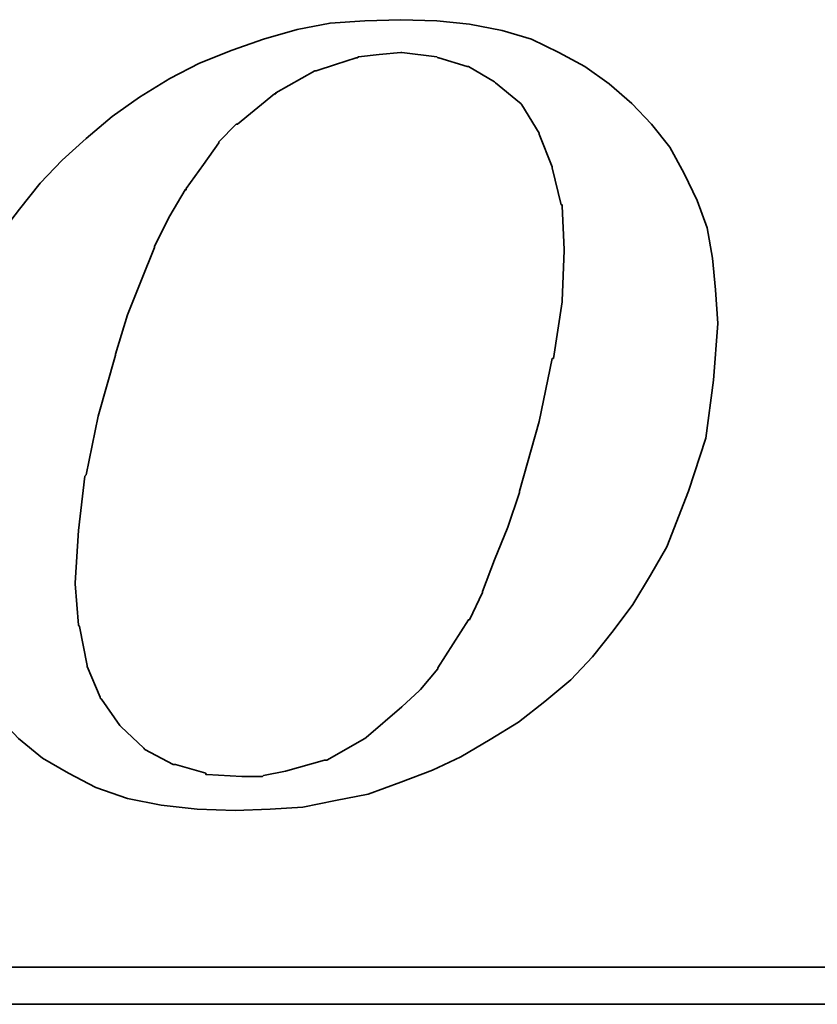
# Model space of a CAD drawing. Header units: inches. Extents: x 6 to 512, y 101 to 384.
# Tile 32 of 47: x 396 to 403, y 244 to 253. Entities that reach past the tile are written whole.
import ezdxf

# ---------------------------------------------------------------- set-up
doc = ezdxf.new("R2010")
doc.units = ezdxf.units.IN
doc.layers.add('DIM', color=4, linetype='Continuous')
doc.layers.add('layer 1', color=7, linetype='Continuous')

# ---------------------------------------------------------------- blocks, each defined once
blk = doc.blocks.new('TBI MOTION logo(完整正式版)')
at = {"layer": 'layer 1', "color": 22, "lineweight": 35}
for points, knots in [([(-11.34375, -6.98375), (-11.34375, -6.98375), (-10.91375, -7.43875), (-10.91375, -7.43875), (-10.91375, -7.43875), (-10.91375, -7.43875), (-10.38625, -7.87125), (-10.38625, -7.87125), (-10.38625, -7.87125), (-10.38625, -7.87125), (-9.81125, -8.20375), (-9.81125, -8.20375), (-9.81125, -8.20375), (-9.81125, -8.20375), (-9.21125, -8.51875), (-9.21125, -8.51875), (-9.21125, -8.51875), (-9.21125, -8.51875), (-8.51625, -8.75875), (-8.51625, -8.75875), (-8.51625, -8.75875), (-8.51625, -8.75875), (-7.77125, -8.90375), (-7.77125, -8.90375), (-7.77125, -8.90375), (-7.77125, -8.90375), (-6.97875, -8.99875), (-6.97875, -8.99875), (-6.97875, -8.99875), (-6.97875, -8.99875), (-6.14125, -9.02375), (-6.14125, -9.02375), (-6.14125, -9.02375), (-6.14125, -9.02375), (-5.37125, -8.99875), (-5.37125, -8.99875), (-5.37125, -8.99875), (-5.37125, -8.99875), (-4.65375, -8.94875), (-4.65375, -8.94875), (-4.65375, -8.94875), (-4.65375, -8.94875), (-3.93375, -8.80625), (-3.93375, -8.80625), (-3.93375, -8.80625), (-3.93375, -8.80625), (-3.21375, -8.66375), (-3.21375, -8.66375), (-3.21375, -8.66375), (-3.21375, -8.66375), (-2.49375, -8.39875), (-2.49375, -8.39875), (-2.49375, -8.39875), (-2.49375, -8.39875), (-1.79875, -8.13375), (-1.79875, -8.13375), (-1.79875, -8.13375), (-1.79875, -8.13375), (-1.17375, -7.84375), (-1.17375, -7.84375), (-1.17375, -7.84375), (-1.17375, -7.84375), (-0.52375, -7.46375), (-0.52375, -7.46375), (-0.52375, -7.46375), (-0.52375, -7.46375), (0.10124, -7.07875), (0.10124, -7.07875), (0.10124, -7.07875), (0.10124, -7.07875), (0.67625, -6.62375), (0.67625, -6.62375), (0.67625, -6.62375), (0.67625, -6.62375), (1.24874, -6.14375), (1.24874, -6.14375), (1.24874, -6.14375), (1.24874, -6.14375), (1.72874, -5.64125), (1.72874, -5.64125), (1.72874, -5.64125), (1.72874, -5.64125), (2.18624, -5.06375), (2.18624, -5.06375), (2.18624, -5.06375), (2.18624, -5.06375), (2.61625, -4.48874), (2.61625, -4.48874), (2.61625, -4.48874), (2.61625, -4.48874), (3.00125, -3.83874), (3.00125, -3.83874), (3.00125, -3.83874), (3.00125, -3.83874), (3.36124, -3.21374), (3.36124, -3.21374), (3.36124, -3.21374), (3.36124, -3.21374), (3.84374, -1.99125), (3.84374, -1.99125), (3.84374, -1.99125), (3.84374, -1.99125), (4.22625, -0.81875), (4.22625, -0.81875), (4.22625, -0.81875), (4.22625, -0.81875), (4.39125, 0.45624), (4.39125, 0.45624), (4.39125, 0.45624), (4.39125, 0.45624), (4.48874, 1.70124), (4.48874, 1.70124), (4.48874, 1.70124), (4.48874, 1.70124), (4.43874, 2.44625), (4.43874, 2.44625), (4.43874, 2.44625), (4.43874, 2.44625), (4.36874, 3.14125), (4.36874, 3.14125), (4.36874, 3.14125), (4.36874, 3.14125), (4.25125, 3.81125), (4.25125, 3.81125), (4.25125, 3.81125), (4.25125, 3.81125), (4.03124, 4.41125), (4.03124, 4.41125), (4.03124, 4.41125), (4.03124, 4.41125), (3.74374, 5.01125), (3.74374, 5.01125), (3.74374, 5.01125), (3.74374, 5.01125), (3.43124, 5.58875), (3.43124, 5.58875), (3.43124, 5.58875), (3.43124, 5.58875), (3.02625, 6.09125), (3.02625, 6.09125), (3.02625, 6.09125), (3.02625, 6.09125), (2.59374, 6.54875), (2.59374, 6.54875), (2.59374, 6.54875), (2.59374, 6.54875), (2.09124, 6.98125), (2.09124, 6.98125), (2.09124, 6.98125), (2.09124, 6.98125), (1.56124, 7.36625), (1.56124, 7.36625), (1.56124, 7.36625), (1.56124, 7.36625), (0.98624, 7.67625), (0.98624, 7.67625), (0.98624, 7.67625), (0.98624, 7.67625), (0.38624, 7.96375), (0.38624, 7.96375), (0.38624, 7.96375), (0.38624, 7.96375), (-0.25875, 8.15625), (-0.25875, 8.15625), (-0.25875, 8.15625), (-0.25875, 8.15625), (-0.98125, 8.30125), (-0.98125, 8.30125), (-0.98125, 8.30125), (-0.98125, 8.30125), (-1.70124, 8.37125), (-1.70124, 8.37125), (-1.70124, 8.37125), (-1.70124, 8.37125), (-2.49375, 8.39624), (-2.49375, 8.39624), (-2.49375, 8.39624), (-2.49375, 8.39624), (-3.28625, 8.37125), (-3.28625, 8.37125), (-3.28625, 8.37125), (-3.28625, 8.37125), (-4.05125, 8.32125), (-4.05125, 8.32125), (-4.05125, 8.32125), (-4.05125, 8.32125), (-4.77375, 8.18125), (-4.77375, 8.18125), (-4.77375, 8.18125), (-4.77375, 8.18125), (-5.51625, 7.96375), (-5.51625, 7.96375), (-5.51625, 7.96375), (-5.51625, 7.96375), (-6.21125, 7.72625), (-6.21125, 7.72625), (-6.21125, 7.72625), (-6.21125, 7.72625), (-6.92875, 7.43625), (-6.92875, 7.43625), (-6.92875, 7.43625), (-6.92875, 7.43625), (-7.57875, 7.10125), (-7.57875, 7.10125), (-7.57875, 7.10125), (-7.57875, 7.10125), (-8.24875, 6.69125), (-8.24875, 6.69125), (-8.24875, 6.69125), (-8.24875, 6.69125), (-8.84875, 6.26125), (-8.84875, 6.26125), (-8.84875, 6.26125), (-8.84875, 6.26125), (-9.42625, 5.78125), (-9.42625, 5.78125), (-9.42625, 5.78125), (-9.42625, 5.78125), (-9.95375, 5.30125), (-9.95375, 5.30125), (-9.95375, 5.30125), (-9.95375, 5.30125), (-10.43375, 4.79624), (-10.43375, 4.79624), (-10.43375, 4.79624), (-10.43375, 4.79624), (-10.88875, 4.22125), (-10.88875, 4.22125), (-10.88875, 4.22125), (-10.88875, 4.22125), (-11.29875, 3.69375), (-11.29875, 3.69375), (-11.29875, 3.69375), (-11.29875, 3.69375), (-11.63375, 3.09125), (-11.63375, 3.09125), (-11.63375, 3.09125), (-11.63375, 3.09125), (-11.91875, 2.49625), (-11.91875, 2.49625), (-11.91875, 2.49625), (-11.91875, 2.49625), (-12.44875, 1.24625), (-12.44875, 1.24625), (-12.44875, 1.24625), (-12.44875, 1.24625), (-12.80875, 0.06874), (-12.80875, 0.06874), (-12.80875, 0.06874), (-12.80875, 0.06874), (-12.99875, -1.07875), (-12.99875, -1.07875), (-12.99875, -1.07875), (-12.99875, -1.07875), (-13.09375, -2.18375), (-13.09375, -2.18375), (-13.09375, -2.18375), (-13.09375, -2.18375), (-13.04875, -2.85375), (-13.04875, -2.85375), (-13.04875, -2.85375), (-13.04875, -2.85375), (-12.97375, -3.50375), (-12.97375, -3.50375), (-12.97375, -3.50375), (-12.97375, -3.50375), (-12.95375, -3.50375), (-12.95375, -3.50375), (-12.95375, -3.50375), (-12.95375, -3.50375), (-12.85375, -4.17375), (-12.85375, -4.17375), (-12.85375, -4.17375), (-12.85375, -4.17375), (-12.63875, -4.77624), (-12.63875, -4.77624), (-12.63875, -4.77624), (-12.63875, -4.77624), (-12.39875, -5.35125), (-12.39875, -5.35125), (-12.39875, -5.35125), (-12.39875, -5.35125), (-12.11375, -5.92875), (-12.11375, -5.92875), (-12.11375, -5.92875), (-12.11375, -5.92875), (-11.75375, -6.45375), (-11.75375, -6.45375), (-11.75375, -6.45375), (-11.75375, -6.45375), (-11.34375, -6.98375), (-11.34375, -6.98375)], [0, 0, 0, 0, 0.01369863, 0.01369863, 0.01369863, 0.01369863, 0.02739726, 0.02739726, 0.02739726, 0.02739726, 0.04109589, 0.04109589, 0.04109589, 0.04109589, 0.05479452, 0.05479452, 0.05479452, 0.05479452, 0.06849315, 0.06849315, 0.06849315, 0.06849315, 0.08219178, 0.08219178, 0.08219178, 0.08219178, 0.09589041, 0.09589041, 0.09589041, 0.09589041, 0.10958904, 0.10958904, 0.10958904, 0.10958904, 0.12328767, 0.12328767, 0.12328767, 0.12328767, 0.1369863, 0.1369863, 0.1369863, 0.1369863, 0.15068493, 0.15068493, 0.15068493, 0.15068493, 0.16438356, 0.16438356, 0.16438356, 0.16438356, 0.17808219, 0.17808219, 0.17808219, 0.17808219, 0.19178082, 0.19178082, 0.19178082, 0.19178082, 0.20547945, 0.20547945, 0.20547945, 0.20547945, 0.21917808, 0.21917808, 0.21917808, 0.21917808, 0.23287671, 0.23287671, 0.23287671, 0.23287671, 0.24657534, 0.24657534, 0.24657534, 0.24657534, 0.26027397, 0.26027397, 0.26027397, 0.26027397, 0.2739726, 0.2739726, 0.2739726, 0.2739726, 0.28767123, 0.28767123, 0.28767123, 0.28767123, 0.30136986, 0.30136986, 0.30136986, 0.30136986, 0.31506849, 0.31506849, 0.31506849, 0.31506849, 0.32876712, 0.32876712, 0.32876712, 0.32876712, 0.34246575, 0.34246575, 0.34246575, 0.34246575, 0.35616438, 0.35616438, 0.35616438, 0.35616438, 0.36986301, 0.36986301, 0.36986301, 0.36986301, 0.38356164, 0.38356164, 0.38356164, 0.38356164, 0.39726027, 0.39726027, 0.39726027, 0.39726027, 0.4109589, 0.4109589, 0.4109589, 0.4109589, 0.42465753, 0.42465753, 0.42465753, 0.42465753, 0.43835616, 0.43835616, 0.43835616, 0.43835616, 0.45205479, 0.45205479, 0.45205479, 0.45205479, 0.46575342, 0.46575342, 0.46575342, 0.46575342, 0.47945205, 0.47945205, 0.47945205, 0.47945205, 0.49315068, 0.49315068, 0.49315068, 0.49315068, 0.50684932, 0.50684932, 0.50684932, 0.50684932, 0.52054795, 0.52054795, 0.52054795, 0.52054795, 0.53424658, 0.53424658, 0.53424658, 0.53424658, 0.54794521, 0.54794521, 0.54794521, 0.54794521, 0.56164384, 0.56164384, 0.56164384, 0.56164384, 0.57534247, 0.57534247, 0.57534247, 0.57534247, 0.5890411, 0.5890411, 0.5890411, 0.5890411, 0.60273973, 0.60273973, 0.60273973, 0.60273973, 0.61643836, 0.61643836, 0.61643836, 0.61643836, 0.63013699, 0.63013699, 0.63013699, 0.63013699, 0.64383562, 0.64383562, 0.64383562, 0.64383562, 0.65753425, 0.65753425, 0.65753425, 0.65753425, 0.67123288, 0.67123288, 0.67123288, 0.67123288, 0.68493151, 0.68493151, 0.68493151, 0.68493151, 0.69863014, 0.69863014, 0.69863014, 0.69863014, 0.71232877, 0.71232877, 0.71232877, 0.71232877, 0.7260274, 0.7260274, 0.7260274, 0.7260274, 0.73972603, 0.73972603, 0.73972603, 0.73972603, 0.75342466, 0.75342466, 0.75342466, 0.75342466, 0.76712329, 0.76712329, 0.76712329, 0.76712329, 0.78082192, 0.78082192, 0.78082192, 0.78082192, 0.79452055, 0.79452055, 0.79452055, 0.79452055, 0.80821918, 0.80821918, 0.80821918, 0.80821918, 0.82191781, 0.82191781, 0.82191781, 0.82191781, 0.83561644, 0.83561644, 0.83561644, 0.83561644, 0.84931507, 0.84931507, 0.84931507, 0.84931507, 0.8630137, 0.8630137, 0.8630137, 0.8630137, 0.87671233, 0.87671233, 0.87671233, 0.87671233, 0.89041096, 0.89041096, 0.89041096, 0.89041096, 0.90410959, 0.90410959, 0.90410959, 0.90410959, 0.91780822, 0.91780822, 0.91780822, 0.91780822, 0.93150685, 0.93150685, 0.93150685, 0.93150685, 0.94520548, 0.94520548, 0.94520548, 0.94520548, 0.95890411, 0.95890411, 0.95890411, 0.95890411, 0.97260274, 0.97260274, 0.97260274, 0.97260274, 0.98630137, 0.98630137, 0.98630137, 0.98630137, 1, 1, 1, 1]), ([(-8.77875, 1.03124), (-8.77875, 1.03124), (-8.51625, 1.89625), (-8.51625, 1.89625), (-8.51625, 1.89625), (-8.51625, 1.89625), (-8.20375, 2.66375), (-8.20375, 2.66375), (-8.20375, 2.66375), (-8.20375, 2.66375), (-7.91625, 3.38125), (-7.91625, 3.38125), (-7.91625, 3.38125), (-7.91625, 3.38125), (-7.91625, 3.40624), (-7.91625, 3.40624), (-7.91625, 3.40624), (-7.91625, 3.40624), (-7.57875, 4.07624), (-7.57875, 4.07624), (-7.57875, 4.07624), (-7.57875, 4.07624), (-7.24375, 4.65125), (-7.24375, 4.65125), (-7.24375, 4.65125), (-7.24375, 4.65125), (-7.21875, 4.65125), (-7.21875, 4.65125), (-7.21875, 4.65125), (-7.21875, 4.65125), (-7.21875, 4.67624), (-7.21875, 4.67624), (-7.21875, 4.67624), (-7.21875, 4.67624), (-6.83625, 5.20375), (-6.83625, 5.20375), (-6.83625, 5.20375), (-6.83625, 5.20375), (-6.49875, 5.68625), (-6.49875, 5.68625), (-6.49875, 5.68625), (-6.49875, 5.68625), (-6.49875, 5.70625), (-6.49875, 5.70625), (-6.49875, 5.70625), (-6.49875, 5.70625), (-6.11625, 6.09125), (-6.11625, 6.09125), (-6.11625, 6.09125), (-6.11625, 6.09125), (-6.09125, 6.09125), (-6.09125, 6.09125), (-6.09125, 6.09125), (-6.09125, 6.09125), (-5.27375, 6.76625), (-5.27375, 6.76625), (-5.27375, 6.76625), (-5.27375, 6.76625), (-5.24875, 6.76625), (-5.24875, 6.76625), (-5.24875, 6.76625), (-5.24875, 6.76625), (-5.24875, 6.78625), (-5.24875, 6.78625), (-5.24875, 6.78625), (-5.24875, 6.78625), (-4.38875, 7.26624), (-4.38875, 7.26624), (-4.38875, 7.26624), (-4.38875, 7.26624), (-4.36125, 7.26624), (-4.36125, 7.26624), (-4.36125, 7.26624), (-4.36125, 7.26624), (-3.93375, 7.41125), (-3.93375, 7.41125), (-3.93375, 7.41125), (-3.93375, 7.41125), (-3.47375, 7.55625), (-3.47375, 7.55625), (-3.47375, 7.55625), (-3.47375, 7.55625), (-3.45375, 7.55625), (-3.45375, 7.55625), (-3.45375, 7.55625), (-3.45375, 7.55625), (-3.42875, 7.58124), (-3.42875, 7.58124), (-3.42875, 7.58124), (-3.42875, 7.58124), (-2.97375, 7.62625), (-2.97375, 7.62625), (-2.97375, 7.62625), (-2.97375, 7.62625), (-2.49375, 7.67625), (-2.49375, 7.67625), (-2.49375, 7.67625), (-2.49375, 7.67625), (-2.46875, 7.67625), (-2.46875, 7.67625), (-2.46875, 7.67625), (-2.46875, 7.67625), (-1.70124, 7.58124), (-1.70124, 7.58124), (-1.70124, 7.58124), (-1.70124, 7.58124), (-1.67875, 7.55625), (-1.67875, 7.55625), (-1.67875, 7.55625), (-1.67875, 7.55625), (-1.65375, 7.55625), (-1.65375, 7.55625), (-1.65375, 7.55625), (-1.65375, 7.55625), (-1.03125, 7.36625), (-1.03125, 7.36625), (-1.03125, 7.36625), (-1.03125, 7.36625), (-1.00625, 7.36625), (-1.00625, 7.36625), (-1.00625, 7.36625), (-1.00625, 7.36625), (-0.43124, 7.02624), (-0.43124, 7.02624), (-0.43124, 7.02624), (-0.43124, 7.02624), (-0.40625, 7.00624), (-0.40625, 7.00624), (-0.40625, 7.00624), (-0.40625, 7.00624), (0.12124, 6.57124), (0.12124, 6.57124), (0.12124, 6.57124), (0.12124, 6.57124), (0.14624, 6.54875), (0.14624, 6.54875), (0.14624, 6.54875), (0.14624, 6.54875), (0.17124, 6.52375), (0.17124, 6.52375), (0.17124, 6.52375), (0.17124, 6.52375), (0.55625, 5.89875), (0.55625, 5.89875), (0.55625, 5.89875), (0.55625, 5.89875), (0.55625, 5.87625), (0.55625, 5.87625), (0.55625, 5.87625), (0.55625, 5.87625), (0.84124, 5.15625), (0.84124, 5.15625), (0.84124, 5.15625), (0.84124, 5.15625), (0.84124, 5.13125), (0.84124, 5.13125), (0.84124, 5.13125), (0.84124, 5.13125), (1.03624, 4.31875), (1.03624, 4.31875), (1.03624, 4.31875), (1.03624, 4.31875), (1.05624, 4.31875), (1.05624, 4.31875), (1.05624, 4.31875), (1.05624, 4.31875), (1.05624, 4.29125), (1.05624, 4.29125), (1.05624, 4.29125), (1.05624, 4.29125), (1.10625, 3.33125), (1.10625, 3.33125), (1.10625, 3.33125), (1.10625, 3.33125), (1.10625, 3.30875), (1.10625, 3.30875), (1.10625, 3.30875), (1.10625, 3.30875), (1.05624, 2.20624), (1.05624, 2.20624), (1.05624, 2.20624), (1.05624, 2.20624), (1.05624, 2.18124), (1.05624, 2.18124), (1.05624, 2.18124), (1.05624, 2.18124), (0.86624, 0.93624), (0.86624, 0.93624), (0.86624, 0.93624), (0.86624, 0.93624), (0.84124, 0.93624), (0.84124, 0.93624), (0.84124, 0.93624), (0.84124, 0.93624), (0.55625, -0.45874), (0.55625, -0.45874), (0.55625, -0.45874), (0.55625, -0.45874), (0.12124, -1.99125), (0.12124, -1.99125), (0.12124, -1.99125), (0.12124, -1.99125), (0.12124, -2.01874), (0.12124, -2.01874), (0.12124, -2.01874), (0.12124, -2.01874), (-0.13874, -2.78375), (-0.13874, -2.78375), (-0.13874, -2.78375), (-0.13874, -2.78375), (-0.43124, -3.50375), (-0.43124, -3.50375), (-0.43124, -3.50375), (-0.43124, -3.50375), (-0.69375, -4.19875), (-0.69375, -4.19875), (-0.69375, -4.19875), (-0.69375, -4.19875), (-0.69375, -4.22375), (-0.69375, -4.22375), (-0.69375, -4.22375), (-0.69375, -4.22375), (-0.98125, -4.82374), (-0.98125, -4.82374), (-0.98125, -4.82374), (-0.98125, -4.82374), (-1.00625, -4.82374), (-1.00625, -4.82374), (-1.00625, -4.82374), (-1.00625, -4.82374), (-1.33875, -5.35125), (-1.33875, -5.35125), (-1.33875, -5.35125), (-1.33875, -5.35125), (-1.67875, -5.87875), (-1.67875, -5.87875), (-1.67875, -5.87875), (-1.67875, -5.87875), (-1.67875, -5.90375), (-1.67875, -5.90375), (-1.67875, -5.90375), (-1.67875, -5.90375), (-2.05875, -6.35875), (-2.05875, -6.35875), (-2.05875, -6.35875), (-2.05875, -6.35875), (-2.08375, -6.38375), (-2.08375, -6.38375), (-2.08375, -6.38375), (-2.08375, -6.38375), (-2.46875, -6.74375), (-2.46875, -6.74375), (-2.46875, -6.74375), (-2.46875, -6.74375), (-3.25875, -7.41625), (-3.25875, -7.41625), (-3.25875, -7.41625), (-3.25875, -7.41625), (-3.28625, -7.43875), (-3.28625, -7.43875), (-3.28625, -7.43875), (-3.28625, -7.43875), (-4.12375, -7.91875), (-4.12375, -7.91875), (-4.12375, -7.91875), (-4.12375, -7.91875), (-4.14875, -7.91875), (-4.14875, -7.91875), (-4.14875, -7.91875), (-4.14875, -7.91875), (-4.17125, -7.91875), (-4.17125, -7.91875), (-4.17125, -7.91875), (-4.17125, -7.91875), (-5.03375, -8.15875), (-5.03375, -8.15875), (-5.03375, -8.15875), (-5.03375, -8.15875), (-5.51625, -8.25625), (-5.51625, -8.25625), (-5.51625, -8.25625), (-5.51625, -8.25625), (-5.54125, -8.27875), (-5.54125, -8.27875), (-5.54125, -8.27875), (-5.54125, -8.27875), (-5.56375, -8.27875), (-5.56375, -8.27875), (-5.56375, -8.27875), (-5.56375, -8.27875), (-5.99625, -8.27875), (-5.99625, -8.27875), (-5.99625, -8.27875), (-5.99625, -8.27875), (-6.76375, -8.23125), (-6.76375, -8.23125), (-6.76375, -8.23125), (-6.76375, -8.23125), (-6.78875, -8.23125), (-6.78875, -8.23125), (-6.78875, -8.23125), (-6.78875, -8.23125), (-6.78875, -8.20375), (-6.78875, -8.20375), (-6.78875, -8.20375), (-6.78875, -8.20375), (-7.45875, -8.01375), (-7.45875, -8.01375), (-7.45875, -8.01375), (-7.45875, -8.01375), (-7.48375, -8.01375), (-7.48375, -8.01375), (-7.48375, -8.01375), (-7.48375, -8.01375), (-7.50875, -8.01375), (-7.50875, -8.01375), (-7.50875, -8.01375), (-7.50875, -8.01375), (-8.13125, -7.67875), (-8.13125, -7.67875), (-8.13125, -7.67875), (-8.13125, -7.67875), (-8.15625, -7.65375), (-8.15625, -7.65375), (-8.15625, -7.65375), (-8.15625, -7.65375), (-8.65875, -7.17375), (-8.65875, -7.17375), (-8.65875, -7.17375), (-8.65875, -7.17375), (-8.68375, -7.14875), (-8.68375, -7.14875), (-8.68375, -7.14875), (-8.68375, -7.14875), (-9.08875, -6.57375), (-9.08875, -6.57375), (-9.08875, -6.57375), (-9.08875, -6.57375), (-9.11375, -6.54875), (-9.11375, -6.54875), (-9.11375, -6.54875), (-9.11375, -6.54875), (-9.11375, -6.52875), (-9.11375, -6.52875), (-9.11375, -6.52875), (-9.11375, -6.52875), (-9.40375, -5.85375), (-9.40375, -5.85375), (-9.40375, -5.85375), (-9.40375, -5.85375), (-9.40375, -5.82875), (-9.40375, -5.82875), (-9.40375, -5.82875), (-9.40375, -5.82875), (-9.56875, -4.96875), (-9.56875, -4.96875), (-9.56875, -4.96875), (-9.56875, -4.96875), (-9.59375, -4.94375), (-9.59375, -4.94375), (-9.59375, -4.94375), (-9.59375, -4.94375), (-9.66375, -4.03375), (-9.66375, -4.03375), (-9.66375, -4.03375), (-9.66375, -4.03375), (-9.66375, -4.00875), (-9.66375, -4.00875), (-9.66375, -4.00875), (-9.66375, -4.00875), (-9.59375, -2.85375), (-9.59375, -2.85375), (-9.59375, -2.85375), (-9.59375, -2.85375), (-9.45125, -1.65875), (-9.45125, -1.65875), (-9.45125, -1.65875), (-9.45125, -1.65875), (-9.42625, -1.63375), (-9.42625, -1.63375), (-9.42625, -1.63375), (-9.42625, -1.63375), (-9.16125, -0.33875), (-9.16125, -0.33875), (-9.16125, -0.33875), (-9.16125, -0.33875), (-8.77875, 1.00624), (-8.77875, 1.00624), (-8.77875, 1.00624), (-8.77875, 1.00624), (-8.77875, 1.03124), (-8.77875, 1.03124)], [0, 0, 0, 0, 0.01020408, 0.01020408, 0.01020408, 0.01020408, 0.02040816, 0.02040816, 0.02040816, 0.02040816, 0.03061224, 0.03061224, 0.03061224, 0.03061224, 0.04081633, 0.04081633, 0.04081633, 0.04081633, 0.05102041, 0.05102041, 0.05102041, 0.05102041, 0.06122449, 0.06122449, 0.06122449, 0.06122449, 0.07142857, 0.07142857, 0.07142857, 0.07142857, 0.08163265, 0.08163265, 0.08163265, 0.08163265, 0.09183673, 0.09183673, 0.09183673, 0.09183673, 0.10204082, 0.10204082, 0.10204082, 0.10204082, 0.1122449, 0.1122449, 0.1122449, 0.1122449, 0.12244898, 0.12244898, 0.12244898, 0.12244898, 0.13265306, 0.13265306, 0.13265306, 0.13265306, 0.14285714, 0.14285714, 0.14285714, 0.14285714, 0.15306122, 0.15306122, 0.15306122, 0.15306122, 0.16326531, 0.16326531, 0.16326531, 0.16326531, 0.17346939, 0.17346939, 0.17346939, 0.17346939, 0.18367347, 0.18367347, 0.18367347, 0.18367347, 0.19387755, 0.19387755, 0.19387755, 0.19387755, 0.20408163, 0.20408163, 0.20408163, 0.20408163, 0.21428571, 0.21428571, 0.21428571, 0.21428571, 0.2244898, 0.2244898, 0.2244898, 0.2244898, 0.23469388, 0.23469388, 0.23469388, 0.23469388, 0.24489796, 0.24489796, 0.24489796, 0.24489796, 0.25510204, 0.25510204, 0.25510204, 0.25510204, 0.26530612, 0.26530612, 0.26530612, 0.26530612, 0.2755102, 0.2755102, 0.2755102, 0.2755102, 0.28571429, 0.28571429, 0.28571429, 0.28571429, 0.29591837, 0.29591837, 0.29591837, 0.29591837, 0.30612245, 0.30612245, 0.30612245, 0.30612245, 0.31632653, 0.31632653, 0.31632653, 0.31632653, 0.32653061, 0.32653061, 0.32653061, 0.32653061, 0.33673469, 0.33673469, 0.33673469, 0.33673469, 0.34693878, 0.34693878, 0.34693878, 0.34693878, 0.35714286, 0.35714286, 0.35714286, 0.35714286, 0.36734694, 0.36734694, 0.36734694, 0.36734694, 0.37755102, 0.37755102, 0.37755102, 0.37755102, 0.3877551, 0.3877551, 0.3877551, 0.3877551, 0.39795918, 0.39795918, 0.39795918, 0.39795918, 0.40816327, 0.40816327, 0.40816327, 0.40816327, 0.41836735, 0.41836735, 0.41836735, 0.41836735, 0.42857143, 0.42857143, 0.42857143, 0.42857143, 0.43877551, 0.43877551, 0.43877551, 0.43877551, 0.44897959, 0.44897959, 0.44897959, 0.44897959, 0.45918367, 0.45918367, 0.45918367, 0.45918367, 0.46938776, 0.46938776, 0.46938776, 0.46938776, 0.47959184, 0.47959184, 0.47959184, 0.47959184, 0.48979592, 0.48979592, 0.48979592, 0.48979592, 0.5, 0.5, 0.5, 0.5, 0.51020408, 0.51020408, 0.51020408, 0.51020408, 0.52040816, 0.52040816, 0.52040816, 0.52040816, 0.53061224, 0.53061224, 0.53061224, 0.53061224, 0.54081633, 0.54081633, 0.54081633, 0.54081633, 0.55102041, 0.55102041, 0.55102041, 0.55102041, 0.56122449, 0.56122449, 0.56122449, 0.56122449, 0.57142857, 0.57142857, 0.57142857, 0.57142857, 0.58163265, 0.58163265, 0.58163265, 0.58163265, 0.59183673, 0.59183673, 0.59183673, 0.59183673, 0.60204082, 0.60204082, 0.60204082, 0.60204082, 0.6122449, 0.6122449, 0.6122449, 0.6122449, 0.62244898, 0.62244898, 0.62244898, 0.62244898, 0.63265306, 0.63265306, 0.63265306, 0.63265306, 0.64285714, 0.64285714, 0.64285714, 0.64285714, 0.65306122, 0.65306122, 0.65306122, 0.65306122, 0.66326531, 0.66326531, 0.66326531, 0.66326531, 0.67346939, 0.67346939, 0.67346939, 0.67346939, 0.68367347, 0.68367347, 0.68367347, 0.68367347, 0.69387755, 0.69387755, 0.69387755, 0.69387755, 0.70408163, 0.70408163, 0.70408163, 0.70408163, 0.71428571, 0.71428571, 0.71428571, 0.71428571, 0.7244898, 0.7244898, 0.7244898, 0.7244898, 0.73469388, 0.73469388, 0.73469388, 0.73469388, 0.74489796, 0.74489796, 0.74489796, 0.74489796, 0.75510204, 0.75510204, 0.75510204, 0.75510204, 0.76530612, 0.76530612, 0.76530612, 0.76530612, 0.7755102, 0.7755102, 0.7755102, 0.7755102, 0.78571429, 0.78571429, 0.78571429, 0.78571429, 0.79591837, 0.79591837, 0.79591837, 0.79591837, 0.80612245, 0.80612245, 0.80612245, 0.80612245, 0.81632653, 0.81632653, 0.81632653, 0.81632653, 0.82653061, 0.82653061, 0.82653061, 0.82653061, 0.83673469, 0.83673469, 0.83673469, 0.83673469, 0.84693878, 0.84693878, 0.84693878, 0.84693878, 0.85714286, 0.85714286, 0.85714286, 0.85714286, 0.86734694, 0.86734694, 0.86734694, 0.86734694, 0.87755102, 0.87755102, 0.87755102, 0.87755102, 0.8877551, 0.8877551, 0.8877551, 0.8877551, 0.89795918, 0.89795918, 0.89795918, 0.89795918, 0.90816327, 0.90816327, 0.90816327, 0.90816327, 0.91836735, 0.91836735, 0.91836735, 0.91836735, 0.92857143, 0.92857143, 0.92857143, 0.92857143, 0.93877551, 0.93877551, 0.93877551, 0.93877551, 0.94897959, 0.94897959, 0.94897959, 0.94897959, 0.95918367, 0.95918367, 0.95918367, 0.95918367, 0.96938776, 0.96938776, 0.96938776, 0.96938776, 0.97959184, 0.97959184, 0.97959184, 0.97959184, 0.98979592, 0.98979592, 0.98979592, 0.98979592, 1, 1, 1, 1]), ([(75.90875, -9.47875), (75.90875, -9.47875), (75.90875, -12.28625), (75.90875, -12.28625), (75.90875, -12.28625), (75.90875, -12.28625), (75.90875, -12.47875), (75.90875, -12.47875), (75.90875, -12.47875), (75.90875, -12.47875), (75.71625, -12.47875), (75.71625, -12.47875), (75.71625, -12.47875), (75.71625, -12.47875), (-88.32875, -12.47875), (-88.32875, -12.47875), (-88.32875, -12.47875), (-88.32875, -12.47875), (-88.32875, -13.29375), (-88.32875, -13.29375), (-88.32875, -13.29375), (-88.32875, -13.29375), (82.89125, -13.29375), (82.89125, -13.29375), (82.89125, -13.29375), (82.89125, -13.29375), (75.90875, -9.47875), (75.90875, -9.47875)], [0, 0, 0, 0, 0.14285714, 0.14285714, 0.14285714, 0.14285714, 0.28571429, 0.28571429, 0.28571429, 0.28571429, 0.42857143, 0.42857143, 0.42857143, 0.42857143, 0.57142857, 0.57142857, 0.57142857, 0.57142857, 0.71428571, 0.71428571, 0.71428571, 0.71428571, 0.85714286, 0.85714286, 0.85714286, 0.85714286, 1, 1, 1, 1])]:
    blk.add_open_spline(points, degree=3, knots=knots, dxfattribs=at)

msp = doc.modelspace()

# ---------------------------------------------------------------- block references
at = {"layer": 'DIM', "xscale": 0.4210712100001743, "yscale": 0.421071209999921, "zscale": 0.4210712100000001}
msp.add_blockref('TBI MOTION logo(完整正式版)', (400.5514, 249.3617), dxfattribs=at)

doc.saveas('drawing.dxf')
